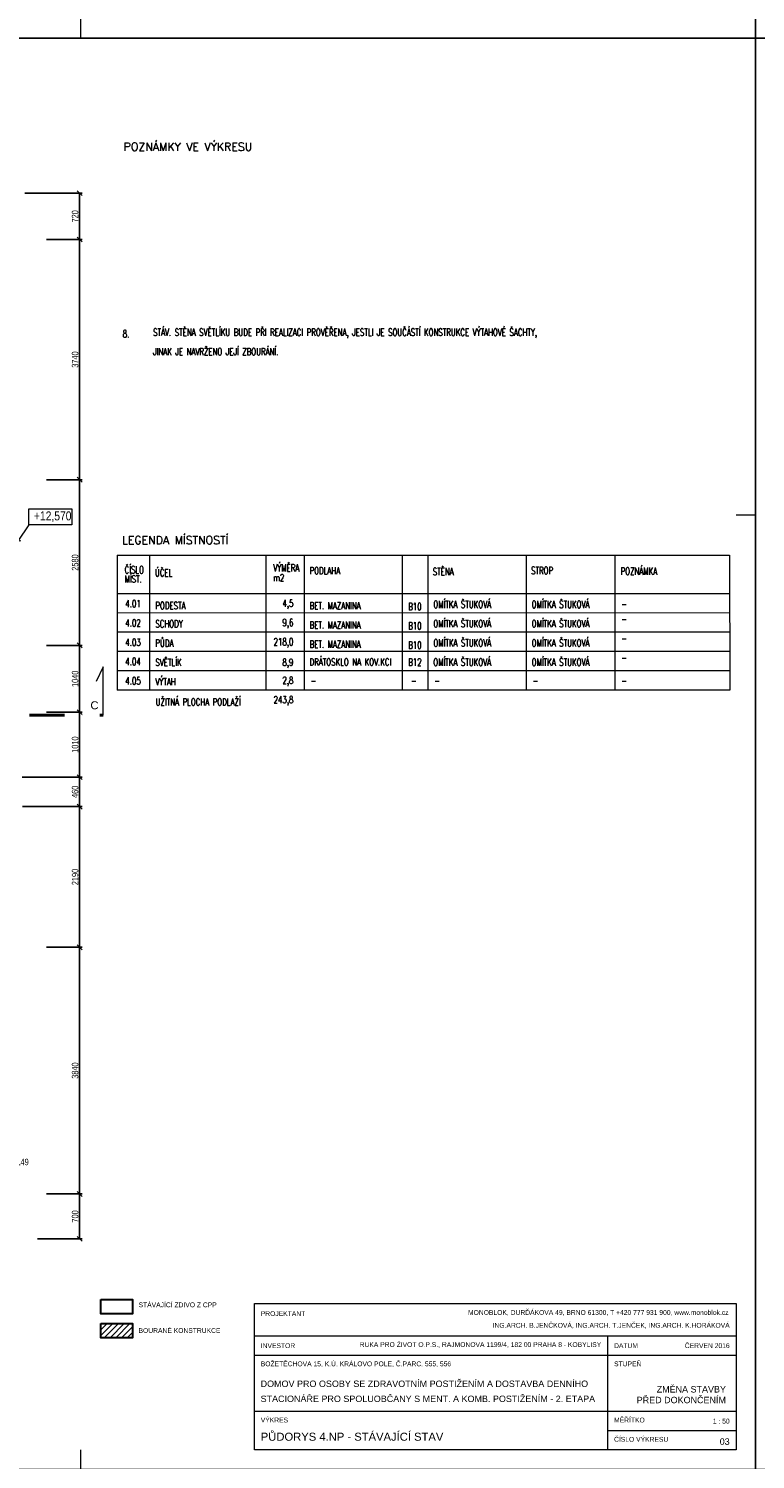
# Model space of a CAD drawing. Header units: millimetres. Extents: x -300958 to -108039, y 30118 to 292543.
# Tile 94 of 256: x -248047 to -236733, y 157382 to 179657. Entities that reach past the tile are written whole.
import ezdxf

# ---------------------------------------------------------------- set-up
doc = ezdxf.new("R2010")
doc.units = ezdxf.units.MM
doc.header["$MEASUREMENT"] = 0
doc.linetypes.add('DGN Style 4', pattern=[1094.119168, 546.717885, -273.358943, 0.683397, -273.358943])
doc.layers.get('0').update_dxf_attribs({"lineweight": 13})
doc.layers.get('Defpoints').update_dxf_attribs({"color": 3, "lineweight": 13})
for name, color, linetype, lineweight in [('BOURÁNÍ', 40, 'Continuous', 13), ('dims', 7, 'Continuous', 9), ('legenda', 7, 'Continuous', 13), ('popis', 7, 'Continuous', 9), ('RAMECEK', 7, 'Continuous', 0), ('rez', 7, 'Continuous', 13), ('výškové kóty', 7, 'Continuous', 13), ('walls', 7, 'Continuous', 13)]:
    doc.layers.add(name, color=color, linetype=linetype, lineweight=lineweight)
doc.styles.add('GENERATED_STYLE_8', font='arial.ttf')
doc.styles.add('STYLE-0', font='ARIALN.TTF')
doc.styles.add('Style-Arial', font='arial.ttf')
doc.dimstyles.new('arch', dxfattribs={"dimscale": 50, "dimtxt": 2.5, "dimasz": 2.5, "dimexe": 1.25, "dimexo": 0.9, "dimtad": 1, "dimdec": 0, "dimtxsty": 'STYLE-0', "dimblk": 'ARCHTICK', "dimcen": 2.5, "dimadec": 0, "dimazin": 0, "dimtfac": 1, "dimtdec": 0, "dimtmove": 2, "dimatfit": 3, "dimldrblk": 'ARCHTICK', "dimfxl": 0, "dimarcsym": 0})

# ---------------------------------------------------------------- blocks, each defined once
blk = doc.blocks.new('_ArchTick')
at = {"color": 0, "linetype": 'ByBlock', "flags": 128}
blk.add_lwpolyline([(-0.5, -0.5), (0.5, 0.5)], dxfattribs=at)
blk = doc.blocks.new('*D14')
at = {"layer": 'Defpoints', "color": 0, "linetype": 'Continuous'}
for p in [(-248432, 161896), (-248432, 160965), (-248283, 160815)]:
    blk.add_point(p, dxfattribs=at)
at = {"layer": 'dims', "color": 0, "linetype": 'Continuous', "lineweight": -2}
for p, q in [((-248432, 161040), (-248432, 161933)), ((-248283, 161896), (-248432, 161896)), ((-248283, 160890), (-248283, 161933))]:
    blk.add_line(p, q, dxfattribs=at)
at = {"layer": 'dims', "color": 0, "linetype": 'Continuous', "lineweight": -2, "xscale": 75, "yscale": 75, "zscale": 75, "rotation": 180}
blk.add_blockref('_ArchTick', (-248432, 161896), dxfattribs=at)
at = {"layer": 'dims', "color": 0, "linetype": 'Continuous', "lineweight": -2, "xscale": 75, "yscale": 75, "zscale": 75}
blk.add_blockref('_ArchTick', (-248283, 161896), dxfattribs=at)
at = {"layer": 'dims', "color": 0, "linetype": 'Continuous', "insert": (-248141, 162012), "char_height": 100, "attachment_point": 5, "style": 'STYLE-0'}
blk.add_mtext('149', dxfattribs=at)
blk = doc.blocks.new('*D16')
at = {"layer": 'Defpoints', "color": 0, "linetype": 'Continuous'}
for p in [(-247844, 161515), (-247253, 161515), (-247983, 160815)]:
    blk.add_point(p, dxfattribs=at)
at = {"layer": 'dims', "color": 0, "linetype": 'Continuous', "lineweight": -2}
for p, q in [((-247769, 161515), (-247215, 161515)), ((-247253, 160815), (-247253, 161515)), ((-247908, 160815), (-247215, 160815))]:
    blk.add_line(p, q, dxfattribs=at)
at = {"layer": 'dims', "color": 0, "linetype": 'Continuous', "lineweight": -2, "xscale": 75, "yscale": 75, "zscale": 75}
for p, rotation in [((-247253, 161515), 90), ((-247253, 160815), 270)]:
    blk.add_blockref('_ArchTick', p, dxfattribs=dict(at, rotation=rotation))
at = {"layer": 'dims', "color": 0, "linetype": 'Continuous', "insert": (-247323, 161165), "char_height": 100, "attachment_point": 5, "rotation": 90, "style": 'STYLE-0'}
blk.add_mtext('700', dxfattribs=at)
blk = doc.blocks.new('*D36')
at = {"layer": 'Defpoints', "color": 0, "linetype": 'Continuous'}
for p in [(-247844, 165355), (-247253, 165355), (-247844, 161515)]:
    blk.add_point(p, dxfattribs=at)
at = {"layer": 'dims', "color": 0, "linetype": 'Continuous', "lineweight": -2}
for p, q in [((-247769, 165355), (-247215, 165355)), ((-247253, 161515), (-247253, 165355)), ((-247769, 161515), (-247215, 161515))]:
    blk.add_line(p, q, dxfattribs=at)
at = {"layer": 'dims', "color": 0, "linetype": 'Continuous', "lineweight": -2, "xscale": 75, "yscale": 75, "zscale": 75}
for p, rotation in [((-247253, 165355), 90), ((-247253, 161515), 270)]:
    blk.add_blockref('_ArchTick', p, dxfattribs=dict(at, rotation=rotation))
at = {"layer": 'dims', "color": 0, "linetype": 'Continuous', "insert": (-247323, 163435), "char_height": 100, "attachment_point": 5, "rotation": 90, "style": 'STYLE-0'}
blk.add_mtext('3840', dxfattribs=at)
blk = doc.blocks.new('*D37')
at = {"layer": 'Defpoints', "color": 0, "linetype": 'Continuous'}
for p in [(-248215, 167545), (-247253, 167545), (-247844, 165355)]:
    blk.add_point(p, dxfattribs=at)
at = {"layer": 'dims', "color": 0, "linetype": 'Continuous', "lineweight": -2}
for p, q in [((-248140, 167545), (-247215, 167545)), ((-247253, 165355), (-247253, 167545)), ((-247769, 165355), (-247215, 165355))]:
    blk.add_line(p, q, dxfattribs=at)
at = {"layer": 'dims', "color": 0, "linetype": 'Continuous', "lineweight": -2, "xscale": 75, "yscale": 75, "zscale": 75}
for p, rotation in [((-247253, 167545), 90), ((-247253, 165355), 270)]:
    blk.add_blockref('_ArchTick', p, dxfattribs=dict(at, rotation=rotation))
at = {"layer": 'dims', "color": 0, "linetype": 'Continuous', "insert": (-247323, 166450), "char_height": 100, "attachment_point": 5, "rotation": 90, "style": 'STYLE-0'}
blk.add_mtext('2190', dxfattribs=at)
blk = doc.blocks.new('*D38')
at = {"layer": 'Defpoints', "color": 0, "linetype": 'Continuous'}
for p in [(-248221, 168005), (-247253, 168005), (-248215, 167545)]:
    blk.add_point(p, dxfattribs=at)
at = {"layer": 'dims', "color": 0, "linetype": 'Continuous', "lineweight": -2}
for p, q in [((-248146, 168005), (-247215, 168005)), ((-247253, 167545), (-247253, 168005)), ((-248140, 167545), (-247215, 167545))]:
    blk.add_line(p, q, dxfattribs=at)
at = {"layer": 'dims', "color": 0, "linetype": 'Continuous', "lineweight": -2, "xscale": 75, "yscale": 75, "zscale": 75}
for p, rotation in [((-247253, 168005), 90), ((-247253, 167545), 270)]:
    blk.add_blockref('_ArchTick', p, dxfattribs=dict(at, rotation=rotation))
at = {"layer": 'dims', "color": 0, "linetype": 'Continuous', "insert": (-247323, 167775), "char_height": 100, "attachment_point": 5, "rotation": 90, "style": 'STYLE-0'}
blk.add_mtext('460', dxfattribs=at)
blk = doc.blocks.new('*D39')
at = {"layer": 'Defpoints', "color": 0, "linetype": 'Continuous'}
for p in [(-247844, 169015), (-247253, 169015), (-248221, 168005)]:
    blk.add_point(p, dxfattribs=at)
at = {"layer": 'dims', "color": 0, "linetype": 'Continuous', "lineweight": -2}
for p, q in [((-247769, 169015), (-247215, 169015)), ((-247253, 168005), (-247253, 169015)), ((-248146, 168005), (-247215, 168005))]:
    blk.add_line(p, q, dxfattribs=at)
at = {"layer": 'dims', "color": 0, "linetype": 'Continuous', "lineweight": -2, "xscale": 75, "yscale": 75, "zscale": 75}
for p, rotation in [((-247253, 169015), 90), ((-247253, 168005), 270)]:
    blk.add_blockref('_ArchTick', p, dxfattribs=dict(at, rotation=rotation))
at = {"layer": 'dims', "color": 0, "linetype": 'Continuous', "insert": (-247323, 168510), "char_height": 100, "attachment_point": 5, "rotation": 90, "style": 'STYLE-0'}
blk.add_mtext('1010', dxfattribs=at)
blk = doc.blocks.new('*D40')
at = {"layer": 'Defpoints', "color": 0, "linetype": 'Continuous'}
for p in [(-247844, 170055), (-247253, 170055), (-247844, 169015)]:
    blk.add_point(p, dxfattribs=at)
at = {"layer": 'dims', "color": 0, "linetype": 'Continuous', "lineweight": -2}
for p, q in [((-247769, 170055), (-247215, 170055)), ((-247253, 169015), (-247253, 170055)), ((-247769, 169015), (-247215, 169015))]:
    blk.add_line(p, q, dxfattribs=at)
at = {"layer": 'dims', "color": 0, "linetype": 'Continuous', "lineweight": -2, "xscale": 75, "yscale": 75, "zscale": 75}
for p, rotation in [((-247253, 170055), 90), ((-247253, 169015), 270)]:
    blk.add_blockref('_ArchTick', p, dxfattribs=dict(at, rotation=rotation))
at = {"layer": 'dims', "color": 0, "linetype": 'Continuous', "insert": (-247323, 169535), "char_height": 100, "attachment_point": 5, "rotation": 90, "style": 'STYLE-0'}
blk.add_mtext('1040', dxfattribs=at)
blk = doc.blocks.new('*D41')
at = {"layer": 'Defpoints', "color": 0, "linetype": 'Continuous'}
for p in [(-247844, 172635), (-247253, 172635), (-247844, 170055)]:
    blk.add_point(p, dxfattribs=at)
at = {"layer": 'dims', "color": 0, "linetype": 'Continuous', "lineweight": -2}
for p, q in [((-247769, 172635), (-247215, 172635)), ((-247253, 170055), (-247253, 172635)), ((-247769, 170055), (-247215, 170055))]:
    blk.add_line(p, q, dxfattribs=at)
at = {"layer": 'dims', "color": 0, "linetype": 'Continuous', "lineweight": -2, "xscale": 75, "yscale": 75, "zscale": 75}
for p, rotation in [((-247253, 172635), 90), ((-247253, 170055), 270)]:
    blk.add_blockref('_ArchTick', p, dxfattribs=dict(at, rotation=rotation))
at = {"layer": 'dims', "color": 0, "linetype": 'Continuous', "insert": (-247323, 171345), "char_height": 100, "attachment_point": 5, "rotation": 90, "style": 'STYLE-0'}
blk.add_mtext('2580', dxfattribs=at)
blk = doc.blocks.new('*D42')
at = {"layer": 'Defpoints', "color": 0, "linetype": 'Continuous'}
for p in [(-247844, 176375), (-247253, 176375), (-247844, 172635)]:
    blk.add_point(p, dxfattribs=at)
at = {"layer": 'dims', "color": 0, "linetype": 'Continuous', "lineweight": -2}
for p, q in [((-247769, 176375), (-247215, 176375)), ((-247253, 172635), (-247253, 176375)), ((-247769, 172635), (-247215, 172635))]:
    blk.add_line(p, q, dxfattribs=at)
at = {"layer": 'dims', "color": 0, "linetype": 'Continuous', "lineweight": -2, "xscale": 75, "yscale": 75, "zscale": 75}
for p, rotation in [((-247253, 176375), 90), ((-247253, 172635), 270)]:
    blk.add_blockref('_ArchTick', p, dxfattribs=dict(at, rotation=rotation))
at = {"layer": 'dims', "color": 0, "linetype": 'Continuous', "insert": (-247323, 174505), "char_height": 100, "attachment_point": 5, "rotation": 90, "style": 'STYLE-0'}
blk.add_mtext('3740', dxfattribs=at)
blk = doc.blocks.new('*D43')
at = {"layer": 'Defpoints', "color": 0, "linetype": 'Continuous'}
for p in [(-248183, 177095), (-247253, 177095), (-247844, 176375)]:
    blk.add_point(p, dxfattribs=at)
at = {"layer": 'dims', "color": 0, "linetype": 'Continuous', "lineweight": -2}
for p, q in [((-248108, 177095), (-247215, 177095)), ((-247253, 176375), (-247253, 177095)), ((-247769, 176375), (-247215, 176375))]:
    blk.add_line(p, q, dxfattribs=at)
at = {"layer": 'dims', "color": 0, "linetype": 'Continuous', "lineweight": -2, "xscale": 75, "yscale": 75, "zscale": 75}
for p, rotation in [((-247253, 177095), 90), ((-247253, 176375), 270)]:
    blk.add_blockref('_ArchTick', p, dxfattribs=dict(at, rotation=rotation))
at = {"layer": 'dims', "color": 0, "linetype": 'Continuous', "insert": (-247323, 176735), "char_height": 100, "attachment_point": 5, "rotation": 90, "style": 'STYLE-0'}
blk.add_mtext('720', dxfattribs=at)
blk = doc.blocks.new('*U49')
at = {"layer": 'RAMECEK', "linetype": 'Continuous', "lineweight": 0}
for p, q in [((15750, 3712), (15450, 3712)), ((-5250, -11138), (-5250, -10838)), ((5250, -11138), (5250, -10838))]:
    blk.add_line(p, q, dxfattribs=at)
at = {"layer": 'RAMECEK', "linetype": 'Continuous', "lineweight": 0, "flags": 128}
blk.add_lwpolyline([(-15750, -11138), (15750, -11138), (15750, 11137), (-15750, 11137)], close=True, dxfattribs=at)
blk = doc.blocks.new('*U48')
at = {"layer": 'rez', "linetype": 'DGN Style 4', "lineweight": 40}
blk.add_line((-376, 574), (-376, -574), dxfattribs=at)
at = {"layer": 'rez', "linetype": 'Continuous', "lineweight": 0, "flags": 128}
blk.add_lwpolyline([(-376, -574), (376, -574), (146, -464)], dxfattribs=at)

msp = doc.modelspace()

# ---------------------------------------------------------------- hatches: boundary and pattern name
at = {"layer": 'BOURÁNÍ', "linetype": 'Continuous'}
h = msp.add_hatch(dxfattribs=at)
h.set_pattern_fill('ANSI31', color=256, scale=500, style=0)
h.set_pattern_definition([(45, (0, 22275), (-44.194174, 44.194174), [])])
h.paths.add_polyline_path([(-246431.9, 159277.4), (-246431.9, 159499.3), (-246924.1, 159499.3), (-246924.1, 159277.4)])

# ---------------------------------------------------------------- linework, layer by layer
at = {"layer": 'BOURÁNÍ', "linetype": 'Continuous', "lineweight": 30, "flags": 128}
msp.add_lwpolyline([(-246924.1, 159499.3), (-246431.9, 159499.3), (-246431.9, 159277.4), (-246924.1, 159277.4)], close=True, dxfattribs=at)
at = {"layer": 'legenda', "linetype": 'Continuous'}
for p, q in [((-246666.4, 171459.8), (-237133.1, 171459.4)), ((-246666.4, 171459.8), (-246666.2, 169359.8)), ((-246167.2, 171459.9), (-246166.9, 169359.8)), ((-244354.7, 171459.4), (-244354.4, 169359.7)), ((-243755.5, 171459.5), (-243755.3, 169359.6)), ((-242232.7, 171459.6), (-242232.5, 169359.5)), ((-241833.6, 171459.6), (-241833.3, 169359.5)), ((-240302.6, 171459.7), (-240302.4, 169359.4)), ((-238921.6, 171459.8), (-238921.4, 169359.3)), ((-237133.1, 171459.8), (-237132.9, 169359.2)), ((-237133.1, 170859.2), (-246666.3, 170859.8)), ((-237133.1, 170859.2), (-246666.3, 170859.8)), ((-237133.1, 170859.2), (-246666.3, 170859.8)), ((-237133.1, 170859.2), (-246666.3, 170859.8)), ((-237133.1, 170559.2), (-246666.3, 170559.8)), ((-237133, 170259.2), (-246666.3, 170259.8)), ((-237133, 169959.2), (-246666.3, 169959.8)), ((-237133, 169659.2), (-246666.3, 169659.8)), ((-237133, 169359.2), (-246666.3, 169359.8)), ((-237132.9, 169359.2), (-246666.3, 169359.8)), ((-244532.6, 159307.2), (-237032.6, 159307.2)), ((-239032.6, 159307.2), (-239032.6, 157532.5)), ((-244532.6, 159007.2), (-237032.6, 159007.2)), ((-244532.6, 158132.5), (-237032.6, 158132.5)), ((-239032.6, 157832.5), (-237032.6, 157832.5))]:
    msp.add_line(p, q, dxfattribs=at)
at = {"layer": 'legenda', "linetype": 'Continuous', "flags": 128}
msp.add_lwpolyline([(-237032.6, 157532.5), (-244532.6, 157532.5), (-244532.6, 159807.2), (-237032.6, 159807.2)], close=True, dxfattribs=at)
at = {"layer": 'popis', "flags": 128}
msp.add_lwpolyline([(-247410.2, 171932.9), (-248044.5, 171932.9), (-248215.9, 171679.5), (-248167.3, 171689.1)], dxfattribs=at)
at = {"layer": 'výškové kóty', "linetype": 'Continuous', "lineweight": 0, "flags": 128}
msp.add_lwpolyline([(-248044.5, 172182.4), (-247373.8, 172182.4), (-247373.8, 171932.9), (-248044.5, 171932.9)], close=True, dxfattribs=at)
at = {"layer": 'walls', "linetype": 'Continuous', "lineweight": 30, "flags": 128}
msp.add_lwpolyline([(-246924, 159873), (-246431.8, 159873), (-246431.8, 159651.1), (-246924, 159651.1)], close=True, dxfattribs=at)

# ---------------------------------------------------------------- block references
at = {"layer": 'RAMECEK', "linetype": 'Continuous', "lineweight": 0}
for p in [(-252482.6, 190645), (-220982.6, 190645), (-252482.6, 168370), (-220982.6, 168370)]:
    msp.add_blockref('*U49', p, dxfattribs=at)
at = {"layer": 'rez', "linetype": 'DGN Style 4', "lineweight": 40, "rotation": 90}
msp.add_blockref('*U48', (-247458.7, 169346.1), dxfattribs=at)

# ---------------------------------------------------------------- texts
at = {"layer": 'legenda', "linetype": 'Continuous', "lineweight": 0}
for s, insert, char_height, attachment_point, rotation, line_spacing_factor, style in [('\\Fromans.shx;POZNÁMKY VE VÝKRESU', (-246568, 177818.7), 125, 4, 0.00406, 0.809677, 'GENERATED_STYLE_8'), ('{\\Fromans|c238;\\W0.71429;8\\Fromans|c0;.}', (-246581.9, 174906.8), 112, 4, 0.00116, 0.765173, 'Style-Arial'), ('{\\Fromans|c238;\\W0.7143;STÁV. STĚNA SVĚTLÍKU BUDE PŘI REALIZACI PROVĚŘENA, JESTLI JE SOUČÁSTÍ KONSTRUKCE VÝTAHOVÉ ŠACHTY, \\P\\PJINAK JE NAVRŽENO JEJÍ ZBOURÁNÍ.}', (-246109, 174986.2), 112, 1, 0.00116, 0.809677, 'Style-Arial')]:
    msp.add_mtext(s, dxfattribs=dict(at, insert=insert, char_height=char_height, attachment_point=attachment_point, rotation=rotation, line_spacing_factor=line_spacing_factor, style=style))
at = {"layer": 'legenda', "linetype": 'Continuous'}
for s, insert, char_height, attachment_point, rotation, line_spacing_factor, style in [('\\Fromans.shx;LEGENDA MÍSTNOSTÍ', (-245765.7, 171694.7), 125, 5, 0.00406, 0.809677, 'GENERATED_STYLE_8'), ('{\\Fromans|c238;\\W0.71429;Č\\Fromans|c0;ÍSLO\\PMÍST.}', (-246553, 171160.7), 112, 4, 0.00116, 0.765173, 'Style-Arial'), ('{\\Fromans|c0;\\W0.71429;VÝM\\Fromans|c238;Ě\\Fromans|c0;RA \\Pm2}', (-244237.6, 171186.2), 112, 4, 0.00116, 0.809677, 'Style-Arial'), ('\\Fromans.shx;\\H1.000000x;\\W0.714286;POZNÁMKA', (-238831.6, 171210.2), 112, 4, 0.00116, 0.809677, 'Style-Arial'), ('{\\Fromans|c0;\\W0.71429;Ú\\Fromans|c238;Č\\Fromans|c0;EL}', (-246080.1, 171185.9), 112, 4, 0.00116, 0.809677, 'Style-Arial'), ('\\Fromans.shx;\\H1.000000x;\\W0.714286;PODLAHA', (-243674, 171219.1), 112, 4, 0.00116, 0.809677, 'Style-Arial'), ('{\\Fromans|c0;\\W0.71429;ST\\Fromans|c238;Ě\\Fromans|c0;NA}', (-241755.8, 171204.1), 112, 4, 0.00116, 0.809677, 'Style-Arial'), ('\\Fromans.shx;\\H1.000000x;\\W0.714286;STROP', (-240224.9, 171220.9), 112, 4, 0.00116, 0.809677, 'Style-Arial'), ('{\\Fromans|c238;\\W0.71429;4\\Fromans|c0;.01}', (-246541.2, 170703.7), 112, 4, 0.00116, 0.809677, 'Style-Arial'), ('{\\Fromans|c238;\\W0.71429;PODESTA}', (-246073.8, 170674.9), 112, 4, 0.00116, 0.809677, 'Style-Arial'), ('{\\Fromans.shx|c238;\\W0.71429;4\\Fromans.shx|c0;,\\Fromans.shx|c238;5}', (-243924.9, 170693.6), 112, 6, 0.00116, 0.809677, 'Style-Arial'), ('{\\Fromans|c0;\\W0.71429;BET. \\Fromans|c238;MAZANINA}', (-243674.1, 170673.3), 112, 4, 0.00116, 0.809677, 'Style-Arial'), ('{\\Fromans|c238;\\W0.71429;B10}', (-241928.5, 170659.7), 112, 6, 359.99091, 0.809677, 'Style-Arial'), ('\\Fromans.shx;\\H1.000000x;\\W0.714286;OMÍTKA ŠTUKOVÁ', (-241745.8, 170693.2), 112, 4, 0.00116, 0.809677, 'Style-Arial'), ('\\Fromans.shx;\\H1.000000x;\\W0.714286;OMÍTKA ŠTUKOVÁ', (-240215.3, 170693.1), 112, 4, 0.00116, 0.809677, 'Style-Arial'), ('\\Fromans.shx;\\H1.000000x;\\W0.714286;-', (-238821.4, 170698.6), 112, 4, 0.00116, 0.809677, 'Style-Arial'), ('{\\Fromans|c238;\\W0.71429;4\\Fromans|c0;.02}', (-246541.2, 170403.7), 112, 4, 0.00116, 0.809677, 'Style-Arial'), ('\\Fromans.shx;\\H1.000000x;\\W0.714290;SCHODY', (-246073.8, 170390.9), 112, 4, 0.00116, 0.809677, 'Style-Arial'), ('\\Fromans.shx;\\H1.000000x;\\W0.714290;9,6', (-243924.9, 170393.6), 112, 6, 0.00116, 0.809677, 'Style-Arial'), ('{\\Fromans|c0;\\W0.71429;BET. \\Fromans|c238;MAZANINA}', (-243674.1, 170373.3), 112, 4, 0.00116, 0.809677, 'Style-Arial'), ('{\\Fromans|c238;\\W0.71429;B10}', (-241928.5, 170359.7), 112, 6, 359.99091, 0.809677, 'Style-Arial'), ('\\Fromans.shx;\\H1.000000x;\\W0.714286;OMÍTKA ŠTUKOVÁ', (-241745.8, 170393.2), 112, 4, 0.00116, 0.809677, 'Style-Arial'), ('\\Fromans.shx;\\H1.000000x;\\W0.714286;OMÍTKA ŠTUKOVÁ', (-240215.3, 170393.1), 112, 4, 0.00116, 0.809677, 'Style-Arial'), ('\\Fromans.shx;\\H1.000000x;\\W0.714286;-', (-238821.4, 170465.1), 112, 4, 0.00116, 0.809677, 'Style-Arial'), ('\\Fromans.shx;\\H1.000000x;\\W0.714286;OMÍTKA ŠTUKOVÁ', (-241745.7, 170093.6), 112, 4, 0.00116, 0.809677, 'Style-Arial'), ('\\Fromans.shx;\\H1.000000x;\\W0.714286;OMÍTKA ŠTUKOVÁ', (-240215.3, 170093.1), 112, 4, 0.00116, 0.809677, 'Style-Arial'), ('{\\Fromans|c238;\\W0.71429;4\\Fromans|c0;.03}', (-246541.2, 170103.7), 112, 4, 0.00116, 0.809677, 'Style-Arial'), ('{\\Fromans|c238;\\W0.71429;PŮDA}', (-246073.8, 170090.9), 112, 4, 0.00116, 0.809677, 'Style-Arial'), ('{\\Fromans|c238;\\W0.71429;218\\Fromans|c0;,\\Fromans|c238;0}', (-243924.9, 170094), 112, 6, 0.00116, 0.809677, 'Style-Arial'), ('{\\Fromans|c0;\\W0.71429;BET. \\Fromans|c238;MAZANINA}', (-243674.1, 170073.3), 112, 4, 0.00116, 0.809677, 'Style-Arial'), ('{\\Fromans|c238;\\W0.71429;B10}', (-241928.5, 170059.7), 112, 6, 359.99091, 0.809677, 'Style-Arial'), ('\\Fromans.shx;\\H1.000000x;\\W0.714286;-', (-238821.4, 170165.1), 112, 4, 0.00116, 0.809677, 'Style-Arial'), ('{\\Fromans|c238;\\W0.71429;4\\Fromans|c0;.04}', (-246541.2, 169803.7), 112, 4, 0.00116, 0.809677, 'Style-Arial'), ('{\\Fromans|c238;\\W0.71429;SVĚTLÍK}', (-246073.8, 169790.9), 112, 4, 0.00116, 0.809677, 'Style-Arial'), ('{\\Fromans|c238;\\W0.71429;8\\Fromans|c0;,\\Fromans|c238;9}', (-243924.9, 169775), 112, 6, 0.00116, 0.809677, 'Style-Arial'), ('{\\Fromans|c238;\\W0.71429;DRÁTOSKLO NA KOV.KCI}', (-243674, 169797.6), 112, 4, 0.00116, 0.809677, 'Style-Arial'), ('{\\Fromans|c238;\\W0.71429;B12}', (-241928.5, 169793.2), 112, 6, 359.99091, 0.809677, 'Style-Arial'), ('\\Fromans.shx;\\H1.000000x;\\W0.714286;OMÍTKA ŠTUKOVÁ', (-241746.2, 169793.1), 112, 4, 0.00116, 0.809677, 'Style-Arial'), ('\\Fromans.shx;\\H1.000000x;\\W0.714286;OMÍTKA ŠTUKOVÁ', (-240215.3, 169793.1), 112, 4, 0.00116, 0.809677, 'Style-Arial'), ('\\Fromans.shx;\\H1.000000x;\\W0.714286;-', (-238821.4, 169865.1), 112, 4, 0.00116, 0.809677, 'Style-Arial'), ('{\\Fromans|c238;\\W0.71429;4\\Fromans|c0;.05}', (-246541.2, 169503.7), 112, 4, 0.00116, 0.809677, 'Style-Arial'), ('{\\Fromans|c238;\\W0.71429;VÝTAH}', (-246073.8, 169490.9), 112, 4, 0.00116, 0.809677, 'Style-Arial'), ('{\\Fromans|c238;\\W0.71429;2\\Fromans|c0;,8}', (-243924.8, 169493.6), 112, 6, 0.00116, 0.809677, 'Style-Arial'), ('\\Fromans.shx;\\H1.000000x;\\W0.714286;-', (-243655.4, 169506.9), 112, 4, 0.00116, 0.809677, 'Style-Arial'), ('\\Fromans.shx;\\H1.000000x;\\W0.714286;-', (-242092.7, 169506.8), 112, 4, 0.00116, 0.809677, 'Style-Arial'), ('\\Fromans.shx;\\H1.000000x;\\W0.714286;-', (-241733.4, 169506.8), 112, 4, 0.00116, 0.809677, 'Style-Arial'), ('\\Fromans.shx;\\H1.000000x;\\W0.714286;-', (-240202.4, 169506.5), 112, 4, 0.00116, 0.809677, 'Style-Arial'), ('\\Fromans.shx;\\H1.000000x;\\W0.714286;-', (-238821.5, 169506.6), 112, 4, 0.00116, 0.809677, 'Style-Arial'), ('\\Fromans.shx;\\H1.000000x;\\W0.714286;UŽITNÁ PLOCHA PODLAŽÍ', (-246069.9, 169174.9), 112, 4, 0.00116, 0.809677, 'Style-Arial'), ('{\\Fromans|c0;\\W0.71429;2\\Fromans|c238;43\\Fromans|c0;,\\Fromans|c238;8}', (-243924.8, 169193), 112, 6, 0.00116, 0.809677, 'Style-Arial')]:
    msp.add_mtext(s, dxfattribs=dict(at, insert=insert, char_height=char_height, attachment_point=attachment_point, rotation=rotation, line_spacing_factor=line_spacing_factor, style=style))
at = {"layer": 'legenda', "linetype": 'Continuous', "lineweight": 0, "style": 'GENERATED_STYLE_8'}
for s, insert, char_height, width, attachment_point in [('MONOBLOK, DURĎÁKOVA 49, BRNO 61300, T +420 777 931 900, www.monoblok.cz', (-237150.9, 159707.2), 75, 4311.61, 3), ('ING.ARCH. B.JENČKOVÁ, ING.ARCH. T.JENČEK, ING.ARCH. K.HORÁKOVÁ', (-237132.6, 159507.2), 75, 5486.569, 3), ('RUKA PRO ŽIVOT O.P.S., RAJMONOVA 1199/4, 182 00 PRAHA 8 - KOBYLISY', (-239132.6, 159207.2), 75, 3880.28, 3), ('ČERVEN 2016', (-237132.6, 159190), 75, 828.958, 3), ('BOŽETĚCHOVA 15, K.Ú. KRÁLOVO POLE, Č.PARC. 555, 556', (-244432.6, 158907.2), 75, 3474.693, 1), ('STUPEŇ', (-238932.6, 158907.2), 75, 945.177, 1), ('MĚŘÍTKO', (-238932.6, 158032.6), 75, 810.571, 1), ('1 : 50', (-237132.6, 158015.3), 75, 828.957, 3), ('PŮDORYS 4.NP - STÁVAJÍCÍ STAV', (-244432.7, 157671.1), 125, 4195.239, 7), ('ČÍSLO VÝKRESU', (-238932.6, 157732.6), 75, 931.717, 1)]:
    msp.add_mtext(s, dxfattribs=dict(at, insert=insert, char_height=char_height, width=width, attachment_point=attachment_point))
at = {"layer": 'legenda', "linetype": 'Continuous', "style": 'GENERATED_STYLE_8'}
for s, insert, char_height, width, attachment_point in [('\\A1;PROJEKTANT  ', (-244432.6, 159690), 75, 1711.466, 1), ('\\A1;INVESTOR', (-244432.6, 159190), 75, 1711.466, 1), ('\\A1;DATUM', (-238932.6, 159190), 75, 689.424, 1), ('VÝKRES', (-244432.6, 158032.6), 75, 1711.466, 1), ('03', (-237132.6, 157709.6), 100, 828.958, 3)]:
    msp.add_mtext(s, dxfattribs=dict(at, insert=insert, char_height=char_height, width=width, attachment_point=attachment_point))
at = {"layer": 'popis', "linetype": 'Continuous', "char_height": 75, "width": 1711.466, "attachment_point": 1, "style": 'GENERATED_STYLE_8'}
for s, insert in [('STÁVAJÍCÍ ZDIVO Z CPP', (-246335.2, 159826)), ('BOURANÉ KONSTRUKCE', (-246335.2, 159426))]:
    msp.add_mtext(s, dxfattribs=dict(at, insert=insert))
at = {"layer": 'popis', "linetype": 'Continuous', "lineweight": 0, "char_height": 100, "style": 'GENERATED_STYLE_8'}
for s, insert, width, attachment_point in [('DOMOV PRO OSOBY SE ZDRAVOTNÍM POSTIŽENÍM A DOSTAVBA DENNÍHO', (-244435.2, 158508.2), 5612.613, 7), ('STACIONÁŘE PRO SPOLUOBČANY S MENT. A KOMB. POSTIŽENÍM - 2. ETAPA', (-244435.2, 158274.1), 5612.613, 7), ('ZMĚNA STAVBY \\PPŘED DOKONČENÍM', (-237190.8, 158255.5), 1841.776, 9)]:
    msp.add_mtext(s, dxfattribs=dict(at, insert=insert, width=width, attachment_point=attachment_point))
at = {"layer": 'rez', "linetype": 'Continuous', "lineweight": 0, "insert": (-246958.6, 169058), "char_height": 125, "width": 393.474, "attachment_point": 9, "style": 'GENERATED_STYLE_8'}
msp.add_mtext('C', dxfattribs=at)
at = {"layer": 'výškové kóty', "linetype": 'Continuous', "lineweight": 0, "insert": (-247964, 172141.5), "char_height": 140, "width": 1046.843, "attachment_point": 1, "style": 'STYLE-0'}
msp.add_mtext('+12,570', dxfattribs=at)

# ---------------------------------------------------------------- dimensions: what is measured, and where the dimension line sits
at = {"layer": 'dims', "linetype": 'Continuous'}
for base, p1, p2, picture, middle in [((-247252.8, 177095), (-247843.9, 176375), (-248182.6, 177095), '*D43', (-247322.6, 176735)), ((-247252.8, 176375), (-247843.9, 172635), (-247843.9, 176375), '*D42', (-247322.6, 174505)), ((-247252.8, 172635), (-247843.9, 170055), (-247843.9, 172635), '*D41', (-247322.6, 171345)), ((-247252.8, 170055), (-247843.9, 169015), (-247843.9, 170055), '*D40', (-247322.6, 169535)), ((-247252.8, 169015), (-248220.9, 168005), (-247843.9, 169015), '*D39', (-247322.6, 168510)), ((-247252.8, 168005), (-248215.3, 167545), (-248220.9, 168005), '*D38', (-247322.6, 167775)), ((-247252.8, 167545), (-247843.9, 165355), (-248215.3, 167545), '*D37', (-247322.6, 166450)), ((-247252.8, 165355), (-247843.9, 161515), (-247843.9, 165355), '*D36', (-247322.6, 163435)), ((-247252.8, 161515), (-247982.6, 160815), (-247843.9, 161515), '*D16', (-247322.6, 161165))]:
    dim = msp.add_linear_dim(base=base, p1=p1, p2=p2, angle=90, dimstyle='arch', override={"dimtxt": 2, "dimasz": 1.5, "dimexe": 0.75, "dimexo": 1.5, "dimgap": 0.375, "dimcen": 0.001}, dxfattribs=at)
    dim.commit()
    dim.dimension.update_dxf_attribs({"geometry": picture, "text_midpoint": middle})
dim = msp.add_linear_dim(base=(-248431.7, 161895.6), p1=(-248282.6, 160815), p2=(-248431.7, 160965), angle=180, dimstyle='arch', override={"dimtxt": 2, "dimasz": 1.5, "dimexe": 0.75, "dimexo": 1.5, "dimgap": 0.375, "dimcen": 0.001}, dxfattribs=at)
dim.commit()
dim.dimension.update_dxf_attribs({"geometry": '*D14', "text_midpoint": (-248141.1, 162012.3), "dimtype": 160})

doc.saveas('drawing.dxf')
